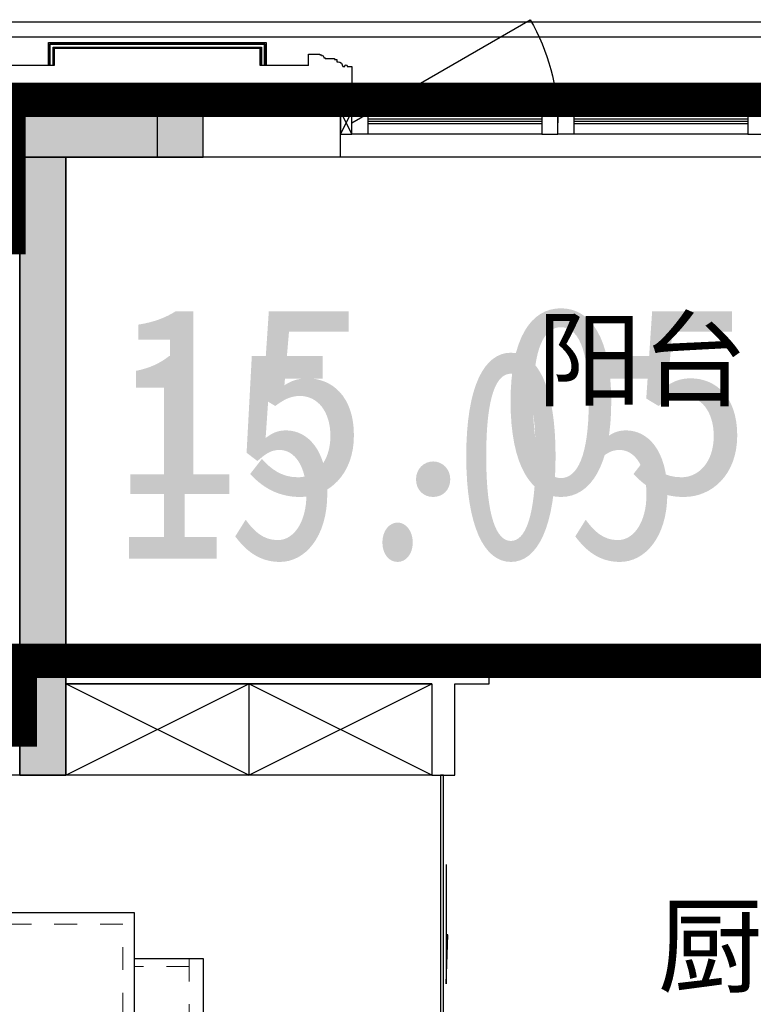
# Model space of a CAD drawing. Header units: millimetres. Extents: x 296296 to 297283, y 219875 to 220035.
# Tile 147 of 256: x 296876.82 to 296880.03, y 220017.75 to 220022.05. Entities that reach past the tile are written whole.
import ezdxf

# ---------------------------------------------------------------- set-up
doc = ezdxf.new("R2010")
doc.units = ezdxf.units.MM
doc.linetypes.add('-DASH', pattern=[0.35, 0.25, -0.1])
doc.linetypes.add('185洋房-中间套（报建版）-旧规$0$洋房户型$0$DASH', pattern=[0.35, 0.25, -0.1])
doc.layers.add('$面积结果', color=7, linetype='Continuous')
doc.layers.add('面积-住宅半面积', color=1, linetype='Continuous')
doc.layers.add('面积-计容-住宅-0.5', color=1, linetype='Continuous', lineweight=0)
doc.layers.add('面积-计容-住宅-1', color=1, linetype='Continuous', lineweight=0)
doc.styles.add('dw', font='simhei.ttf')
doc.styles.get("Standard").update_dxf_attribs({"font": 'arial.ttf'})

# ---------------------------------------------------------------- blocks, each defined once
blk = doc.blocks.new('wy53eu64i765i57i78i')
blk.add_hatch(color=253).paths.add_polyline_path([(970374.8556005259, 192958.4369168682), (970374.8467965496, 190058.4376608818), (970574.8467965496, 190058.4376608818), (970574.8556005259, 192758.4369128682), (971174.8564829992, 192758.4377494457), (971174.8564829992, 192958.4377494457)])
at = {"color": 253}
blk.add_lwpolyline([(970374.8556005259, 192958.4369168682), (970374.8467965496, 190058.4376608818), (970574.8467965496, 190058.4376608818), (970574.8556005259, 192758.4369128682), (971174.8564829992, 192758.4377494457), (971174.8564829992, 192958.4377494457), (970374.8556005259, 192958.4369168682)], close=True, dxfattribs=at)
blk = doc.blocks.new('sayea5yuteaytuytrauyt')
h = blk.add_hatch()
h.set_pattern_fill('钢筋混凝土', color=253, scale=100)
h.set_pattern_definition([(45, (0, 0), (-176.7766952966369, 176.7766952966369), []), (49.99999999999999, (0, 0), (717.2601826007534, -62.75213498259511), [75, -825]), (355, (0, 0), (-138.751333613, 752.1921337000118), [60, -660]), (100.4514, (59.77168, -5.22934), (578.5093817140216, 689.4395420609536), [63.74019000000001, -701.142112]), (46.1842, (0, 200), (1067.241048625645, -165.5190143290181), [112.5, -1237.5]), (96.63560000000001, (88.936745, 186.206693), (934.6627055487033, 974.1178709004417), [95.610288, -1051.713]), (351.1842, (0, 200), (934.6619451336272, 974.1186009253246), [90, -990]), (21, (100, 150), (596.9070521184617, -402.6188906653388), [75, -825]), (326.0000000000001, (100, 150), (243.3153319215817, 725.150045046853), [60, -660]), (71.4514, (149.742233, 116.448394), (840.22262858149, 322.5304967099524), [63.74019000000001, -701.142112]), (37.5, (0, 0), (12.15985531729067, 332.8938538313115), [0, -652, 0, -670, 0, -662.5]), (7.5, (0, 0), (263.0695374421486, 394.4117118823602), [0, -382, 0, -637, 0, -252.5]), (327.5, (-223, 0), (533.822436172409, -22.55487173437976), [0, -250, 0, -780, 0, -1035]), (317.5, (-323, 0), (583.1861693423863, 100.1049823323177), [0, -325, 0, -518, 0, -735])])
h.paths.add_polyline_path([(1007424.854593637, 89058.43775986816), (1007424.854593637, 87258.43856486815), (1007174.854593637, 87258.43856486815), (1007174.854593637, 89058.43775986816)])
h.paths.add_polyline_path([(1021574.855280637, 89058.43775986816), (1021574.855280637, 87258.43856486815), (1021324.855280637, 87258.43856486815), (1021324.855280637, 89058.43775986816)])
h.paths.add_polyline_path([(989374.8548266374, 89058.43775186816), (989374.8548266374, 87258.43815686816), (989124.8548266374, 87258.43815686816), (989124.8548266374, 89058.43775186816)])
h.paths.add_polyline_path([(1039624.855051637, 89058.43775186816), (1039624.855051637, 87258.43815686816), (1039374.855051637, 87258.43815686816), (1039374.855051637, 89058.43775186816)])
h.paths.add_polyline_path([(1014474.854936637, 87858.43815686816), (1014474.854936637, 84858.43816086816), (1014274.854936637, 84858.43816086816), (1014274.854936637, 87858.43815686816)])
h.paths.add_polyline_path([(1044574.854944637, 92958.43692786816), (1044574.854944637, 91158.43691286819), (1044374.854944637, 91158.43691286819), (1044374.854944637, 92758.43691286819), (1044074.854822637, 92758.43691286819), (1044074.854822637, 92958.43691286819)])
h.paths.add_polyline_path([(984374.8549336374, 92758.43691286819), (984374.8549336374, 91158.43691286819), (984174.8549336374, 91158.43691286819), (984174.8548116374, 92958.43691286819), (984674.8550556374, 92958.43691286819), (984674.8550556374, 92758.43691286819)])
h.paths.add_polyline_path([(1027974.850721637, 92758.43691286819), (1027974.850721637, 91258.40206186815), (1027774.850721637, 91258.40206186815), (1027774.850721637, 92958.43691286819), (1028324.850721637, 92958.43691286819), (1028324.850721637, 92758.43691286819)])
h.paths.add_polyline_path([(1000974.859155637, 92958.43691286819), (1000974.859155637, 91258.40206186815), (1000774.859155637, 91258.40206186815), (1000774.859155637, 92758.43691286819), (1000424.859155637, 92758.43691286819), (1000424.859155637, 92958.43691286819)])
h.paths.add_polyline_path([(1033174.859613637, 92958.43691286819), (1033174.859613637, 91258.40205786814), (1032974.859613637, 91258.40205786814), (1032974.859613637, 92758.43691286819), (1032624.859613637, 92758.43691286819), (1032624.859613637, 92958.43691286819)])
h.paths.add_polyline_path([(995774.8502636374, 92758.43691286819), (995774.8502636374, 91258.40205786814), (995574.8502636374, 91258.40205786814), (995574.8502636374, 92958.43691286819), (996124.8502636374, 92958.43691286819), (996124.8502636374, 92758.43691286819)])
h.paths.add_polyline_path([(1014874.854936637, 80258.43772586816), (1014874.854936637, 80058.43772586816), (1014274.854936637, 80058.43772586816), (1014274.854936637, 81858.43772586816), (1014474.854936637, 81858.43772586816), (1014474.854936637, 80258.43772586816)])
h.paths.add_polyline_path([(1046674.855165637, 92358.43775186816), (1046674.855165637, 90658.43777086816), (1046474.855165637, 90658.43777086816), (1046474.855165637, 92158.43775186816), (1046024.855051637, 92158.43775186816), (1046024.855051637, 92358.43775186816)])
h.paths.add_polyline_path([(982274.8547116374, 92158.43775186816), (982274.8547116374, 90658.43777086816), (982074.8547116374, 90658.43777086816), (982074.8547116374, 92358.43775186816), (982724.8548266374, 92358.43775186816), (982724.8548266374, 92158.43775186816)])
h.paths.add_polyline_path([(1042874.855566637, 80058.43772586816), (1042874.855604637, 79458.43791586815), (1042074.855596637, 79458.43791586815), (1042074.855596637, 79658.43791586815), (1042674.855566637, 79658.43791586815), (1042674.855528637, 80258.43772586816), (1043624.855539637, 80258.43772586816), (1043624.855539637, 80058.43772586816)])
h.paths.add_polyline_path([(1010674.855341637, 80058.43772586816), (1010674.855379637, 79458.43791586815), (1009874.855367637, 79458.43791586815), (1009874.855367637, 79658.43791586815), (1010474.855341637, 79658.43791586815), (1010474.855303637, 80258.43772586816), (1011424.855310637, 80258.43772586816), (1011424.855310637, 80058.43772586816)])
h.paths.add_polyline_path([(1018874.854505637, 79658.43791586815), (1018874.854505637, 79458.43791586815), (1018074.854498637, 79458.43791586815), (1018074.854536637, 80058.43772586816), (1017324.854563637, 80058.43772586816), (1017324.854563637, 80258.43772586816), (1018274.854536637, 80258.43773286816), (1018274.854536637, 79658.43791586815)])
h.paths.add_polyline_path([(986674.8542806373, 79658.43791586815), (986674.8542806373, 79458.43791586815), (985874.8542736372, 79458.43791586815), (985874.8543116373, 80058.43772586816), (985124.8543376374, 80058.43772586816), (985124.8543376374, 80258.43772586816), (986074.8543116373, 80258.43773286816), (986074.8543116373, 79658.43791586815)])
h.paths.add_polyline_path([(1016574.855280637, 92758.43691286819), (1016574.855280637, 91158.43691286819), (1016374.855280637, 91158.43691286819), (1016374.855280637, 92158.43775186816), (1016074.855051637, 92158.43775186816), (1016074.855051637, 92358.43775186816), (1016374.855280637, 92358.43775186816), (1016374.855280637, 92958.43691286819), (1016874.855280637, 92958.43691286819), (1016874.855280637, 92758.43691286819)])
h.paths.add_polyline_path([(1012374.854593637, 92158.43775186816), (1012374.854593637, 91158.43691286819), (1012174.854593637, 91158.43691286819), (1012174.854593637, 92758.43691286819), (1011874.854593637, 92758.43691286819), (1011874.854593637, 92958.43691286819), (1012374.854593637, 92958.43691286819), (1012374.854593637, 92358.43775186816), (1012674.854826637, 92358.43775186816), (1012674.854826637, 92158.43775186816)])
h.paths.add_polyline_path([(1031699.854631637, 87258.43614286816), (1031699.854631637, 86658.43778686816), (1029249.854215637, 86658.43778686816), (1029249.854215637, 87258.43614286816), (1029449.854215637, 87258.43614286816), (1029449.854215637, 86858.43778286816), (1031499.854631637, 86858.43778286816), (1031499.854631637, 87258.43614286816)])
h.paths.add_polyline_path([(999499.8556616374, 87258.43614286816), (999499.8556616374, 86658.43778686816), (997049.8552426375, 86658.43778686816), (997049.8552426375, 87258.43614286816), (997249.8552426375, 87258.43614286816), (997249.8552426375, 86858.43778286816), (999299.8556616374, 86858.43778286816), (999299.8556616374, 87258.43614286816)])
h.paths.add_polyline_path([(1029449.854215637, 89158.43772886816), (1029449.854215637, 88743.43829786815), (1029249.854215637, 88743.43829786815), (1029249.854215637, 89358.43772886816), (1031699.854631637, 89358.43772886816), (1031699.854631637, 88743.43913286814), (1031499.854631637, 88743.43913286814), (1031499.854631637, 89158.43772886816)])
h.paths.add_polyline_path([(999499.8556616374, 89358.43772886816), (999499.8556616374, 88743.43829786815), (999299.8556616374, 88743.43829786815), (999299.8556616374, 89158.43772886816), (997249.8552426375, 89158.43772886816), (997249.8552426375, 88743.43913286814), (997049.8552426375, 88743.43913286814), (997049.8552426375, 89358.43772886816)])
h.paths.add_polyline_path([(1026174.845110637, 92958.43691286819), (1026174.845110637, 90058.43717586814), (1025974.845110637, 90058.43717586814), (1025974.845110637, 92758.43691286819), (1025574.850809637, 92758.43691286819), (1025574.850809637, 92958.43691286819)])
h.paths.add_polyline_path([(1002774.864763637, 92758.43691286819), (1002774.864763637, 90058.43717586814), (1002574.864763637, 90058.43717586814), (1002574.864763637, 92958.43691286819), (1003174.859068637, 92958.43691286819), (1003174.859068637, 92758.43691286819)])
h.paths.add_polyline_path([(993974.8547306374, 92958.43691686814), (993974.8547306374, 90058.44779286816), (993774.8547306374, 90058.44779286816), (993774.8547306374, 92758.43691286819), (993374.8515306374, 92758.43691286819), (993374.8515306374, 92958.43691286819)])
h.paths.add_polyline_path([(1034974.855142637, 92758.43691286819), (1034974.855142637, 90058.44779286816), (1034774.855142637, 90058.44779286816), (1034774.855142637, 92958.43691686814), (1035374.858343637, 92958.43691286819), (1035374.858343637, 92758.43691286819)])
h.paths.add_polyline_path([(1046674.855165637, 83408.43776386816), (1046674.855165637, 80058.43772586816), (1046074.855165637, 80058.43772586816), (1046074.855165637, 80258.43772586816), (1046474.855165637, 80258.43772586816), (1046474.855165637, 83408.43776386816)])
h.paths.add_polyline_path([(982674.8547116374, 80258.43772586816), (982674.8547116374, 80058.43772586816), (982074.8547116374, 80058.43772586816), (982074.8547116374, 83408.43776386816), (982274.8547116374, 83408.43776386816), (982274.8547116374, 80258.43772586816)])
h.paths.add_polyline_path([(1001674.854280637, 89358.43772886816), (1001674.854280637, 86658.43778686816), (1001474.854280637, 86658.43778686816), (1001474.854280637, 89158.43772886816), (1000774.859155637, 89158.43772886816), (1000774.859155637, 89358.43772886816)])
h.paths.add_polyline_path([(1027274.855596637, 89158.43772886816), (1027274.855596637, 86658.43778686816), (1027074.855596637, 86658.43778686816), (1027074.855596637, 89358.43772886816), (1027974.850721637, 89358.43772886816), (1027974.850721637, 89158.43772886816)])
h.paths.add_polyline_path([(995074.8548266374, 89158.43772886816), (995074.8548266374, 86658.43778686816), (994874.8548266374, 86658.43778686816), (994874.8548266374, 89358.43772886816), (995774.8502636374, 89358.43772886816), (995774.8502636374, 89158.43772886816)])
h.paths.add_polyline_path([(1033874.855051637, 89358.43772886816), (1033874.855051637, 86658.43778686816), (1033674.855051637, 86658.43778686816), (1033674.855051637, 89158.43772886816), (1032974.859613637, 89158.43772886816), (1032974.859613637, 89358.43772886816)])
h.paths.add_polyline_path([(989374.8548266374, 92958.43691286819), (989374.8548266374, 92158.43691286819), (988974.8548266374, 92158.43691286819), (988974.8548266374, 92958.43691286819)])
h.paths.add_polyline_path([(1007574.854593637, 92958.43691286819), (1007574.854593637, 92158.43691286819), (1007174.854593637, 92158.43691286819), (1007174.854593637, 92958.43691286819)])
h.paths.add_polyline_path([(995074.8548266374, 79658.43738986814), (995074.8548266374, 79258.43738986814), (994374.8548266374, 79258.43738986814), (994374.8548266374, 79658.43738986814)])
h.paths.add_polyline_path([(1002174.854280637, 79658.43738986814), (1002174.854280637, 79258.43738986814), (1001474.854280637, 79258.43738986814), (1001474.854280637, 79658.43738986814)])
h.paths.add_polyline_path([(1027274.855596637, 79658.43738986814), (1027274.855596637, 79258.43738986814), (1026574.855596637, 79258.43738986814), (1026574.855596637, 79658.43738986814)])
h.paths.add_polyline_path([(1034374.855051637, 79658.43738986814), (1034374.855051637, 79258.43738986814), (1033674.855051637, 79258.43738986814), (1033674.855051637, 79658.43738986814)])
h.paths.add_polyline_path([(1039774.855051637, 92958.43691286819), (1039774.855051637, 92158.43691286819), (1039374.855051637, 92158.43691286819), (1039374.855051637, 92958.43691286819)])
h.paths.add_polyline_path([(1021574.855280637, 92958.43691286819), (1021574.855280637, 92158.43691286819), (1021174.855280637, 92158.43691286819), (1021174.855280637, 92958.43691286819)])
at = {"color": 253}
blk.add_lwpolyline([(1002774.864763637, 92758.43691286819), (1002774.864763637, 90058.43717586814), (1002574.864763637, 90058.43717586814), (1002574.864763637, 92958.43691286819), (1003174.859068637, 92958.43691286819), (1003174.859068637, 92758.43691286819), (1002774.864763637, 92758.43691286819)], close=True, dxfattribs=at)
blk = doc.blocks.new('4uyh5uj6kj67j75rykjtuk7tsik76ykj')
at = {"color": 253}
for s, p in [('阳台', (829833.3208160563, 433705.5008984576)), ('厨房', (830361.0938889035, 431145.4245719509))]:
    blk.add_text(s, height=337.5886524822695, dxfattribs=at).set_placement(p)
blk = doc.blocks.new('*U1203')
at = {"color": 253}
for p, q in [((799.9957036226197, 150), (-799.9957048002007, 150)), ((-799.9957048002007, 150), (-799.9957048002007, -250)), ((-799.9957048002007, -250), (-5.88790499e-07, 150)), ((0, -250), (-799.9957048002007, 150)), ((0, 150), (0, -250)), ((0, 150), (0, -250)), ((0, -250), (799.9957036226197, 150)), ((799.9957036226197, -250), (0, 150)), ((799.9957036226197, -250), (799.9957036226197, 150)), ((-799.9957048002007, -250), (799.9957036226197, -250))]:
    blk.add_line(p, q, dxfattribs=at)
blk = doc.blocks.new('*U1207')
at = {"color": 253, "linetype": '185洋房-中间套（报建版）-旧规$0$洋房户型$0$DASH', "lineweight": 13, "ltscale": 0.2}
for p, q in [((200, 240), (699.8967938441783, 240)), ((234.8967938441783, 239.9999999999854), (234.8967938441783, 0)), ((665, 239.9999999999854), (665, 0)), ((800, 240), (1299.896793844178, 240)), ((834.8967938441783, 239.9999999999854), (834.8967938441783, 0)), ((1265, 239.9999999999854), (1265, 0)), ((1400, 240), (1899.896793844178, 240)), ((1434.896793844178, 239.9999999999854), (1434.896793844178, 0)), ((1865, 239.9999999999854), (1865, 0)), ((234.8967938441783, -1039.999999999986), (234.8967938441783, -800)), ((665, -1039.999999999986), (665, -800)), ((834.8967938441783, -1039.999999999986), (834.8967938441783, -800)), ((1265, -1039.999999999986), (1265, -800)), ((1434.896793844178, -1039.999999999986), (1434.896793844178, -800)), ((1865, -1039.999999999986), (1865, -800)), ((200, -1040), (699.8967938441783, -1040)), ((800, -1040), (1299.896793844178, -1040)), ((1400, -1040), (1899.896793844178, -1040))]:
    blk.add_line(p, q, dxfattribs=at)
at = {"color": 253, "ltscale": 300}
for points in [[(700, 0), (700, 300), (200, 300), (200, 0)], [(1300, 0), (1300, 300), (800, 300), (800, 0)], [(1900, 0), (1900, 300), (1400, 300), (1400, 0)], [(700, -800), (700, -1100), (200, -1100), (200, -800)], [(1300, -800), (1300, -1100), (800, -1100), (800, -800)], [(1900, -800), (1900, -1100), (1400, -1100), (1400, -800)]]:
    blk.add_lwpolyline(points, dxfattribs=at)
blk.add_lwpolyline([(0, 0), (2100, 0), (2100, -800), (0, -800)], close=True, dxfattribs=at)
at = {"color": 253, "linetype": '185洋房-中间套（报建版）-旧规$0$洋房户型$0$DASH', "lineweight": 13, "ltscale": 0.3}
blk.add_lwpolyline([(50, -50), (2050, -50), (2050, -750), (50, -750)], close=True, dxfattribs=at)
blk = doc.blocks.new('185洋房-中间套（报建版）-旧规$0$185洋房-边套（报建版）$0$洋房户型$0$$DORLIB2D$00000131')
at = {"color": 253, "lineweight": -2}
for p, q in [((0.1499999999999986, 0.125), (0.2319490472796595, 0.1972603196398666)), ((0.2319490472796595, 0.1972603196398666), (0.2319490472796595, 0.125)), ((-0.5000000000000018, 0.125), (-0.5000000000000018, 0)), ((0.0192439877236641, 0.125), (-0.5000000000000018, 0.125)), ((0.0192439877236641, 0), (0.0192439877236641, 0.125)), ((0.3499999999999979, 0.125), (0.1499999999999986, 0.125)), ((-0.5000000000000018, 0), (0.0192439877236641, 0)), ((-0.0239902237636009, 0), (0.4999999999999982, 0)), ((-0.0239902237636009, -0.125), (-0.0239902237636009, 0)), ((0.4999999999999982, 0), (0.4999999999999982, -0.125)), ((-0.3500000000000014, -0.125), (-0.1500000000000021, -0.125)), ((-0.2319490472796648, -0.1972603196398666), (-0.2319490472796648, -0.125)), ((-0.1500000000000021, -0.125), (-0.2319490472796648, -0.1972603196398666)), ((0.4999999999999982, -0.125), (-0.0239902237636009, -0.125))]:
    blk.add_line(p, q, dxfattribs=at)
blk = doc.blocks.new('185洋房-中间套（报建版）-旧规')
at = {"color": 253, "linetype": 'Continuous'}
for p, q in [((20399.99922599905, 13199.99963090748), (20599.9992259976, 13200.00039144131)), ((20400.00759187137, 10999.99959917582), (20399.99922599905, 13199.99963090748)), ((20600.00759187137, 10999.99997944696), (20599.9992259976, 13200.00039144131)), ((20400.00947418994, 10699.99997944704), (20400.00759187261, 10999.99935200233)), ((22299.9999414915, 10999.99997956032), (20600.00759187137, 10999.99997944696)), ((22450.00043311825, 10999.99997957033), (22299.9999414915, 10999.99997956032)), ((22450.00043312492, 10899.99997957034), (22450.00043311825, 10999.99997957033)), ((20600.0107290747, 10499.99997946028), (20600.00821931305, 10899.99997944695)), ((22199.9999414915, 10899.99997955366), (20600.00821931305, 10899.99997944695)), ((22199.9999414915, 10899.99997955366), (22199.9999414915, 10499.99997954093)), ((22299.9999414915, 10899.99997956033), (22450.00043312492, 10899.99997957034)), ((22299.9999414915, 10499.99997954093), (22299.9999414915, 10899.99997956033)), ((20400.00947418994, 10699.99997944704), (20350.0101016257, 10699.99997944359)), ((20600.0107290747, 10499.99997946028), (20350.01010163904, 10499.99997944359)), ((22199.9999414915, 10499.99997954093), (22299.9999414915, 10499.99997954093))]:
    blk.add_line(p, q, dxfattribs=at)
at = {"color": 253, "yscale": -100, "zscale": 100}
for p, xscale, rotation in [((23350.00043312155, 10949.99997963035), 1800, 180.000000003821), ((22249.9999414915, 9199.999979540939), 2600, 90)]:
    blk.add_blockref('185洋房-中间套（报建版）-旧规$0$185洋房-边套（报建版）$0$洋房户型$0$$DORLIB2D$00000131', p, dxfattribs=dict(at, xscale=xscale, rotation=rotation))
at = {"color": 253, "xscale": -1}
blk.add_blockref('*U1203', (21400.00423669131, 10749.99997957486), dxfattribs=at)
at = {"color": 253, "extrusion": (0, 0, -1), "zscale": -1, "rotation": 90.00000000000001}
blk.add_blockref('*U1207', (-20900.00089795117, 7799.99074609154), dxfattribs=at)
blk = doc.blocks.new('*U1437')
at = {"color": 253}
for points in [[(7970.00000050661, 814.9999839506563), (7970.00000050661, 899.9999839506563), (7900.00000050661, 899.9999839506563), (7900.00000050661, 819.9999839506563), (7905.00000050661, 819.9999839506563), (7905.00000050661, 799.9999839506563), (7940.00000050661, 799.9999839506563), (7940.00000050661, 809.9999839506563), (7950.00000050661, 809.9999839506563), (7950.00000050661, 799.9999839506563), (7960.00000050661, 799.9999839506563)], [(8730.00000050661, 814.9999839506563), (8730.00000050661, 899.9999839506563), (8800.00000050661, 899.9999839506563), (8800.00000050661, 819.9999839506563), (8795.00000050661, 819.9999839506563), (8795.00000050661, 799.9999839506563), (8760.00000050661, 799.9999839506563), (8760.00000050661, 809.9999839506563), (8750.00000050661, 809.9999839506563), (8750.00000050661, 799.9999839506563), (8740.00000050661, 799.9999839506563)]]:
    blk.add_lwpolyline(points, close=True, dxfattribs=at)
for points in [[(7970.00000050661, 899.9999839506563), (8730.00000050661, 899.9999839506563)], [(7970.00000050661, 854.9999839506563), (8730.00000050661, 854.9999839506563)], [(7970.00000050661, 844.9999839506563), (8730.00000050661, 844.9999839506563)], [(7970.00000050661, 834.9999839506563), (8730.00000050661, 834.9999839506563)], [(7960.00000050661, 799.9999839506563), (8740.00000050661, 799.9999839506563)], [(7970.00000050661, 814.9999839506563), (8730.00000050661, 814.9999839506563)]]:
    blk.add_lwpolyline(points, dxfattribs=at)
blk = doc.blocks.new('185洋房外包（7F）-中间-报建版$0$seyesryhertyheryetrye')
at = {"color": 253}
blk.add_lwpolyline([(22072.70269624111, 23949.57976469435), (22022.70269624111, 23949.57976469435), (22022.70269624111, 23849.57976469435), (22072.70269624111, 23849.57976469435)], close=True, dxfattribs=at)
for points in [[(22022.70269624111, 23849.57976469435), (22072.70269624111, 23949.57976469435)], [(22022.70269624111, 23949.57976469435), (22072.70269732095, 23849.57976468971)]]:
    blk.add_lwpolyline(points, dxfattribs=at)
blk = doc.blocks.new('*U1446')
at = {"color": 253}
for points in [[(2264.888817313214, 434.260817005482), (2164.888808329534, 434.260817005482), (2164.888808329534, 1384.260817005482), (2264.888808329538, 1384.260817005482)], [(2264.888817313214, 439.260817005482), (2169.888808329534, 439.260817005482), (2169.888808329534, 1379.260817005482), (2264.888808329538, 1379.260817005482)], [(2264.888817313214, 441.760817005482), (2172.388808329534, 441.760817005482), (2172.388808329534, 1376.760817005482), (2264.888808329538, 1376.760817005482)], [(2264.888817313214, 454.260817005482), (2184.888808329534, 454.260817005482), (2184.888808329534, 1364.260817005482), (2264.888808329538, 1364.260817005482)], [(2264.888817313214, 459.260817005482), (2189.888808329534, 459.260817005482), (2189.888808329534, 1359.260817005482), (2264.888808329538, 1359.260817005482)]]:
    blk.add_lwpolyline(points, dxfattribs=at)
blk = doc.blocks.new('*U1450')
at = {"color": 253}
blk.add_lwpolyline([(0, 10), (0, -40), (50.00000000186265, -40), (50.00000000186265, -37), (57.00000000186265, -37), (57.00000000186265, -34.0000000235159), (60.00000000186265, -34.0000000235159, 0.4142135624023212), (67.00000000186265, -27.0000000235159), (67.00000000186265, -24.0000000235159), (74.00000000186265, -24.0000000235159), (74.00000000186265, -21.0000000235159), (115.0000009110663, -21.00000039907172), (115.0000008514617, -16.00000011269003), (125.000000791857, -15.99999999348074), (125.0000006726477, -6.000000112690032), (130.0000015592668, -6.000000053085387, 0.4039906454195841), (150.0000010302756, 14.99999982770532), (160.0000006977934, 14.99999974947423), (160.0000006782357, 12.49999989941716, 0.9999999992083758), (170.0000008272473, 12.49999985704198), (170.0000008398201, 14.99999980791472), (190.0000014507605, 14.99999980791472), (190.0000014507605, 209.9999998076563)], format="xyb", dxfattribs=at)
blk = doc.blocks.new('185洋房外包（7F）-中间-报建版')
at = {"color": 253, "linetype": 'Continuous'}
for p, q in [((16207.36404277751, 23849.57977558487), (16007.36404277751, 23849.57977998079)), ((17607.36404277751, 23849.57977558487), (16207.36404277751, 23849.57980635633)), ((17607.36403838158, 23649.57977558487), (17607.36404277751, 23849.57977558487)), ((16207.36404057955, 23749.57977558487), (16007.36404057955, 23749.57977998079)), ((16207.36403838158, 23649.57980635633), (16207.36404057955, 23749.57977558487)), ((17607.36403838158, 23649.57977558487), (16207.36403838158, 23649.57980635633))]:
    blk.add_line(p, q, dxfattribs=at)
at = {"color": 253}
for points in [[(11907.36403493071, 24239.57976449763), (28007.36406739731, 24239.57976449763)], [(11907.36403493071, 24174.57976449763), (28007.36406739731, 24174.57976449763)], [(17467.36403445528, 24049.57977569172), (17257.36403445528, 24049.57977569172), (17257.36403445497, 24124.57977569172), (16357.36403445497, 24124.57977569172), (16357.36403445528, 24049.57977569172), (16147.36403636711, 24049.57977569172)], [(20357.3640358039, 23929.57977495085), (17657.3640358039, 23929.57977495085)], [(20357.3640358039, 23869.57977495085), (17657.3640358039, 23869.57977495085)], [(20407.36404057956, 23649.57977558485), (17607.36404057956, 23649.57977558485)]]:
    blk.add_lwpolyline(points, dxfattribs=at)
blk.add_lwpolyline([(17657.36404057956, 23799.57977773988), (18436.78690398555, 24249.57977773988, -0.1316524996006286), (18557.36404057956, 23799.57977061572)], format="xyb", dxfattribs=at)
for name, p, rotation in [('*U1446', (15898.10321744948, 26314.46858402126), 270), ('185洋房外包（7F）-中间-报建版$0$seyesryhertyheryetrye', (39680.06673682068, 47699.15954243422), 180), ('*U1437', (26457.36404108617, 24649.57976168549), 180), ('*U1437', (27357.36404108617, 24649.57976168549), 180)]:
    blk.add_blockref(name, p, dxfattribs=dict(at, rotation=rotation))
at = {"color": 253, "xscale": -1, "rotation": 180}
blk.add_blockref('*U1450', (17467.36403435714, 24059.57976406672), dxfattribs=at)

msp = doc.modelspace()

# ---------------------------------------------------------------- block references
at = {"xscale": 0.001, "yscale": 0.001, "zscale": 0.001}
for name, p in [('4uyh5uj6kj67j75rykjtuk7tsik76ykj', (296049.2483126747, 219586.6962110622)), ('wy53eu64i765i57i78i', (295906.4483126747, 219828.6962110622)), ('sayea5yuteaytuytrauyt', (295874.2483126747, 219928.6962110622))]:
    msp.add_blockref(name, p, dxfattribs=at)

# ---------------------------------------------------------------- next in the draw order: block references
msp.add_blockref('185洋房-中间套（报建版）-旧规', (296856.4231678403, 220008.2546487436), dxfattribs=at)

# ---------------------------------------------------------------- next in the draw order: linework, layer by layer
at = {"layer": '面积-计容-住宅-0.5', "color": 1, "linetype": '-DASH', "const_width": 0.15}
msp.add_lwpolyline([(296876.7731744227, 220021.1046486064), (296876.7731655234, 220021.1046485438), (296875.2231676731, 220021.1046573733), (296875.2231676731, 220018.9546575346), (296876.8231756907, 220018.9546577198), (296876.8231732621, 220019.2546404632), (296881.4231677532, 220019.2546491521), (296881.4231677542, 220020.3546491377), (296881.6231676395, 220020.3546487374), (296881.6231676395, 220020.9546487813), (296881.6731675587, 220020.9546487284), (296881.6731679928, 220021.7046486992), (296876.7731652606, 220021.7046405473), (296876.7731657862, 220021.1046531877), (296876.7731744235, 220021.1046531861)], dxfattribs=at)
at = {"layer": '面积-计容-住宅-1', "const_width": 0.15}
msp.add_lwpolyline([(296876.8231744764, 220019.2546490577), (296881.4231679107, 220019.2546486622), (296881.4231675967, 220020.354648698), (296883.223167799, 220020.3546487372), (296883.2231675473, 220021.0546487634), (296886.6231674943, 220021.0546486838), (296886.623167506, 220020.4546487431), (296888.6231676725, 220020.4546487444), (296888.6231676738, 220014.1546487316), (296888.6231676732, 220014.1546487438), (296888.6231676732, 220009.3546487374), (296884.9231676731, 220009.3546487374), (296884.9231676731, 220008.7546487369), (296881.4231676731, 220008.7546487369), (296881.4231676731, 220010.5046487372), (296875.9231676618, 220010.5046487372), (296875.9231676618, 220010.5046487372), (296872.5231676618, 220010.5046487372), (296872.5231676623, 220015.4546487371), (296875.8231676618, 220015.4546487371), (296875.8231676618, 220017.9546487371), (296875.1231676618, 220017.9546487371), (296875.1231676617, 220018.9546486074), (296876.8231744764, 220018.9546491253)], close=True, dxfattribs=at)

# ---------------------------------------------------------------- next in the draw order: block references
at = {"xscale": 0.001, "yscale": 0.001, "zscale": 0.001}
msp.add_blockref('185洋房外包（7F）-中间-报建版', (296860.615803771, 219997.8050689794), dxfattribs=at)

# ---------------------------------------------------------------- next in the draw order: texts
at = {"layer": '$面积结果', "color": 1, "style": 'dw'}
msp.add_text('15.05', height=0.820663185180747, dxfattribs=at).set_placement((296877.2327491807, 220019.98364067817))
at = {"layer": '面积-住宅半面积', "color": 1, "style": 'dw', "width": 0.7999999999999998}
msp.add_text('15.05', height=0.9100000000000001, dxfattribs=at).set_placement((296877.2349212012, 220019.7014106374))

doc.saveas('drawing.dxf')
